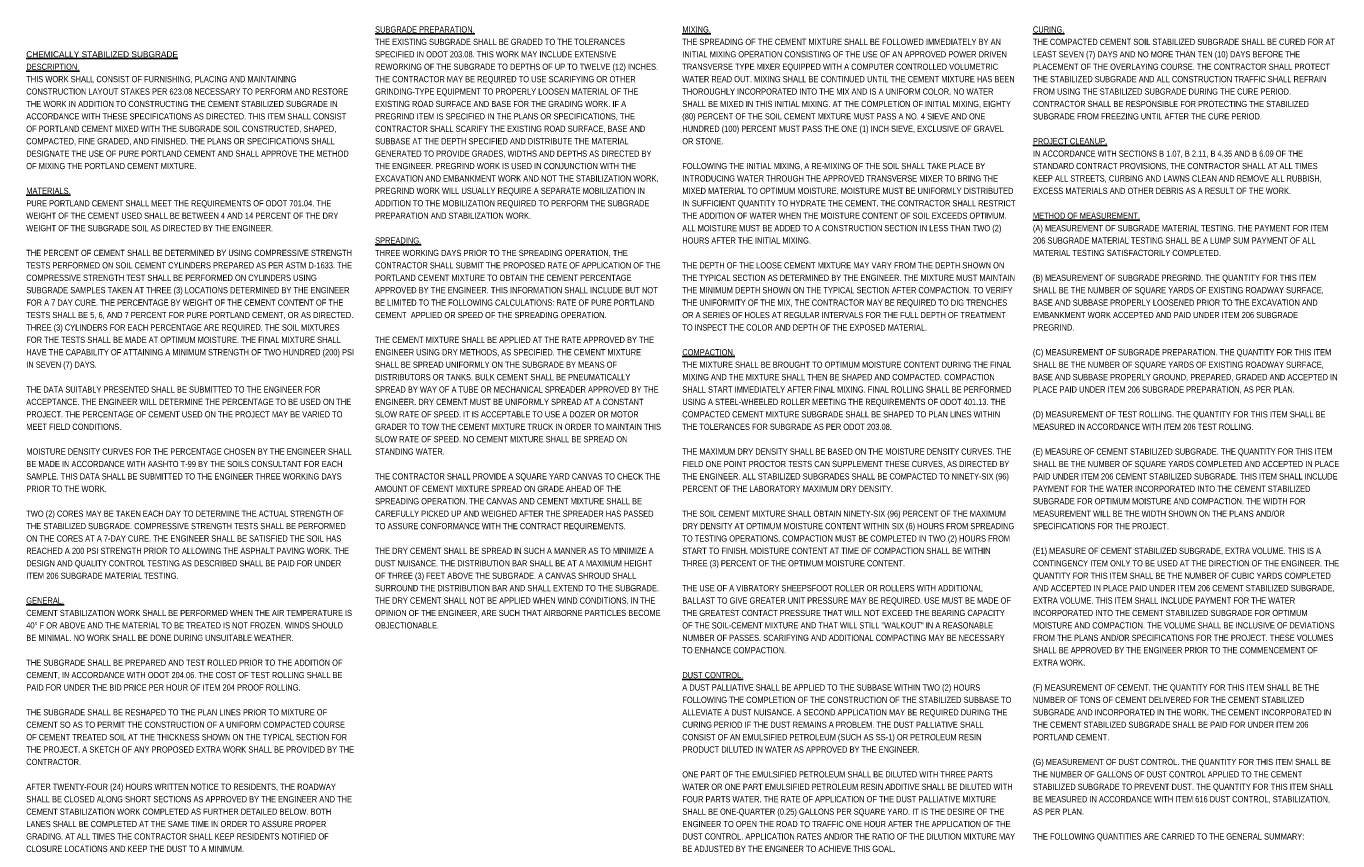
# Model space of a CAD drawing. Header units: feet. Extents: x 0 to 170, y -22 to 22.
# Tile 1 of 7: x 10 to 40, y -22 to -4. Entities that reach past the tile are written whole.
import ezdxf

# ---------------------------------------------------------------- set-up
doc = ezdxf.new("R2010")
doc.units = ezdxf.units.FT
doc.header["$LTSCALE"] = 20
doc.header["$MEASUREMENT"] = 0
doc.layers.add('0_Mview', color=7, linetype='Continuous', plot=False)
doc.styles.add('Slanted-Normal', font='font31.shx', dxfattribs={"height": 0.14})

msp = doc.modelspace()

# ---------------------------------------------------------------- texts
at = {"layer": '0_Mview', "char_height": 0.14, "attachment_point": 1, "line_spacing_factor": 1.2, "style": 'Slanted-Normal'}
for s, insert, width in [('{\\W0.9;\\LSUBGRADE PREPARATION.\\P\\lTHE EXISTING SUBGRADE SHALL BE GRADED TO THE TOLERANCES SPECIFIED IN ODOT 203.08. THIS WORK MAY INCLUDE EXTENSIVE REWORKING OF THE SUBGRADE TO DEPTHS OF UP TO TWELVE (12) INCHES. THE CONTRACTOR MAY BE REQUIRED TO USE SCARIFYING OR OTHER GRINDING-TYPE EQUIPMENT TO PROPERLY LOOSEN MATERIAL OF THE EXISTING ROAD SURFACE AND BASE FOR THE GRADING WORK. IF A PREGRIND ITEM IS SPECIFIED IN THE PLANS OR SPECIFICATIONS, THE CONTRACTOR SHALL SCARIFY THE EXISTING ROAD SURFACE, BASE AND SUBBASE AT THE DEPTH SPECIFIED AND DISTRIBUTE THE MATERIAL GENERATED TO PROVIDE GRADES, WIDTHS AND DEPTHS AS DIRECTED BY THE ENGINEER. PREGRIND WORK IS USED IN CONJUNCTION WITH THE EXCAVATION AND EMBANKMENT WORK AND NOT THE STABILIZATION WORK. PREGRIND WORK WILL USUALLY REQUIRE A SEPARATE MOBILIZATION IN ADDITION TO THE MOBILIZATION REQUIRED TO PERFORM THE SUBGRADE PREPARATION AND STABILIZATION WORK.\\P\\L\\PSPREADING.\\P\\lTHREE WORKING DAYS PRIOR TO THE SPREADING OPERATION, THE CONTRACTOR SHALL SUBMIT THE PROPOSED RATE OF APPLICATION OF THE PORTLAND CEMENT MIXTURE TO OBTAIN THE CEMENT PERCENTAGE APPROVED BY THE ENGINEER. THIS INFORMATION SHALL INCLUDE BUT NOT BE LIMITED TO THE FOLLOWING CALCULATIONS: RATE OF PURE PORTLAND CEMENT  APPLIED OR SPEED OF THE SPREADING OPERATION.\\P\\PTHE CEMENT MIXTURE SHALL BE APPLIED AT THE RATE APPROVED BY THE ENGINEER USING DRY METHODS, AS SPECIFIED. THE CEMENT MIXTURE SHALL BE SPREAD UNIFORMLY ON THE SUBGRADE BY MEANS OF DISTRIBUTORS OR TANKS. BULK CEMENT SHALL BE PNEUMATICALLY SPREAD BY WAY OF A TUBE OR MECHANICAL SPREADER APPROVED BY THE ENGINEER. DRY CEMENT MUST BE UNIFORMLY SPREAD AT A CONSTANT SLOW RATE OF SPEED. IT IS ACCEPTABLE TO USE A DOZER OR MOTOR GRADER TO TOW THE CEMENT MIXTURE TRUCK IN ORDER TO MAINTAIN THIS SLOW RATE OF SPEED. NO CEMENT MIXTURE SHALL BE SPREAD ON STANDING WATER.\\P\\PTHE CONTRACTOR SHALL PROVIDE A SQUARE YARD CANVAS TO CHECK THE AMOUNT OF CEMENT MIXTURE SPREAD ON GRADE AHEAD OF THE SPREADING OPERATION. THE CANVAS AND CEMENT MIXTURE SHALL BE CAREFULLY PICKED UP AND WEIGHED AFTER THE SPREADER HAS PASSED TO ASSURE CONFORMANCE WITH THE CONTRACT REQUIREMENTS.\\P\\P\\pxt15;THE DRY CEMENT SHALL BE SPREAD IN SUCH A MANNER AS TO MINIMIZE A DUST NUISANCE. THE DISTRIBUTION BAR SHALL BE AT A MAXIMUM HEIGHT OF THREE (3) FEET ABOVE THE SUBGRADE. A CANVAS SHROUD SHALL SURROUND THE DISTRIBUTION BAR AND SHALL EXTEND TO THE SUBGRADE. THE DRY CEMENT SHALL NOT BE APPLIED WHEN WIND CONDITIONS, IN THE OPINION OF THE ENGINEER, ARE SUCH THAT AIRBORNE PARTICLES BECOME OBJECTIONABLE.}', (18.234, -4.116), 6.44), ('{\\W0.9;\\LMIXING.\\P\\lTHE SPREADING OF THE CEMENT MIXTURE SHALL BE FOLLOWED IMMEDIATELY BY AN INITIAL MIXING OPERATION CONSISTING OF THE USE OF AN APPROVED POWER DRIVEN TRANSVERSE TYPE MIXER EQUIPPED WITH A COMPUTER CONTROLLED VOLUMETRIC WATER READ OUT. MIXING SHALL BE CONTINUED UNTIL THE CEMENT MIXTURE HAS BEEN THOROUGHLY INCORPORATED INTO THE MIX AND IS A UNIFORM COLOR. NO WATER SHALL BE MIXED IN THIS INITIAL MIXING. AT THE COMPLETION OF INITIAL MIXING, EIGHTY (80) PERCENT OF THE SOIL CEMENT MIXTURE MUST PASS A NO. 4 SIEVE AND ONE HUNDRED (100) PERCENT MUST PASS THE ONE (1) INCH SIEVE, EXCLUSIVE OF GRAVEL OR STONE.\\P\\PFOLLOWING THE INITIAL MIXING, A RE-MIXING OF THE SOIL SHALL TAKE PLACE BY INTRODUCING WATER THROUGH THE APPROVED TRANSVERSE MIXER TO BRING THE MIXED MATERIAL TO OPTIMUM MOISTURE. MOISTURE MUST BE UNIFORMLY DISTRIBUTED IN SUFFICIENT QUANTITY TO HYDRATE THE CEMENT. THE CONTRACTOR SHALL RESTRICT THE ADDITION OF WATER WHEN THE MOISTURE CONTENT OF SOIL EXCEEDS OPTIMUM. ALL MOISTURE MUST BE ADDED TO A CONSTRUCTION SECTION IN LESS THAN TWO (2) HOURS AFTER THE INITIAL MIXING.\\P\\PTHE DEPTH OF THE LOOSE CEMENT MIXTURE MAY VARY FROM THE DEPTH SHOWN ON THE TYPICAL SECTION AS DETERMINED BY THE ENGINEER. THE MIXTURE MUST MAINTAIN THE MINIMUM DEPTH SHOWN ON THE TYPICAL SECTION AFTER COMPACTION. TO VERIFY THE UNIFORMITY OF THE MIX, THE CONTRACTOR MAY BE REQUIRED TO DIG TRENCHES OR A SERIES OF HOLES AT REGULAR INTERVALS FOR THE FULL DEPTH OF TREATMENT TO INSPECT THE COLOR AND DEPTH OF THE EXPOSED MATERIAL.\\P\\L\\PCOMPACTION.\\P\\lTHE MIXTURE SHALL BE BROUGHT TO OPTIMUM MOISTURE CONTENT DURING THE FINAL MIXING AND THE MIXTURE SHALL THEN BE SHAPED AND COMPACTED. COMPACTION SHALL START IMMEDIATELY AFTER FINAL MIXING. FINAL ROLLING SHALL BE PERFORMED USING A STEEL-WHEELED ROLLER MEETING THE REQUIREMENTS OF ODOT 401.13. THE COMPACTED CEMENT MIXTURE SUBGRADE SHALL BE SHAPED TO PLAN LINES WITHIN THE TOLERANCES FOR SUBGRADE AS PER ODOT 203.08.\\P\\PTHE MAXIMUM DRY DENSITY SHALL BE BASED ON THE MOISTURE DENSITY CURVES. THE FIELD ONE POINT PROCTOR TESTS CAN SUPPLEMENT THESE CURVES, AS DIRECTED BY THE ENGINEER. ALL STABILIZED SUBGRADES SHALL BE COMPACTED TO NINETY-SIX (96) PERCENT OF THE LABORATORY MAXIMUM DRY DENSITY.\\P\\PTHE SOIL CEMENT MIXTURE SHALL OBTAIN NINETY-SIX (96) PERCENT OF THE MAXIMUM DRY DENSITY AT OPTIMUM MOISTURE CONTENT WITHIN SIX (6) HOURS FROM SPREADING TO TESTING OPERATIONS. COMPACTION MUST BE COMPLETED IN TWO (2) HOURS FROM START TO FINISH. MOISTURE CONTENT AT TIME OF COMPACTION SHALL BE WITHIN THREE (3) PERCENT OF THE OPTIMUM MOISTURE CONTENT.\\P\\PTHE USE OF A VIBRATORY SHEEPSFOOT ROLLER OR ROLLERS WITH ADDITIONAL BALLAST TO GIVE GREATER UNIT PRESSURE MAY BE REQUIRED. USE MUST BE MADE OF THE GREATEST CONTACT PRESSURE THAT WILL NOT EXCEED THE BEARING CAPACITY OF THE SOIL-CEMENT MIXTURE AND THAT WILL STILL "WALKOUT" IN A REASONABLE NUMBER OF PASSES. SCARIFYING AND ADDITIONAL COMPACTING MAY BE NECESSARY TO ENHANCE COMPACTION.\\P\\P\\LDUST CONTROL.\\P\\lA DUST PALLIATIVE SHALL BE APPLIED TO THE SUBBASE WITHIN TWO (2) HOURS FOLLOWING THE COMPLETION OF THE CONSTRUCTION OF THE STABILIZED SUBBASE TO ALLEVIATE A DUST NUISANCE. A SECOND APPLICATION MAY BE REQUIRED DURING THE CURING PERIOD IF THE DUST REMAINS A PROBLEM. THE DUST PALLIATIVE SHALL CONSIST OF AN EMULSIFIED PETROLEUM (SUCH AS SS-1) OR PETROLEUM RESIN PRODUCT DILUTED IN WATER AS APPROVED BY THE ENGINEER.\\P\\PONE PART OF THE EMULSIFIED PETROLEUM SHALL BE DILUTED WITH THREE PARTS WATER OR ONE PART EMULSIFIED PETROLEUM RESIN ADDITIVE SHALL BE DILUTED WITH FOUR PARTS WATER. THE RATE OF APPLICATION OF THE DUST PALLIATIVE MIXTURE SHALL BE ONE-QUARTER (0.25) GALLONS PER SQUARE YARD. IT IS THE DESIRE OF THE ENGINEER TO OPEN THE ROAD TO TRAFFIC ONE HOUR AFTER THE APPLICATION OF THE DUST CONTROL. APPLICATION RATES AND/OR THE RATIO OF THE DILUTION MIXTURE MAY BE ADJUSTED BY THE ENGINEER TO ACHIEVE THIS GOAL.}', (25.164, -4.116), 7.5), ('{\\W0.9;\\LCURING.\\P\\lTHE COMPACTED CEMENT SOIL STABILIZED SUBGRADE SHALL BE CURED FOR AT LEAST SEVEN (7) DAYS AND NO MORE THAN TEN (10) DAYS BEFORE THE PLACEMENT OF THE OVERLAYING COURSE. THE CONTRACTOR SHALL PROTECT THE STABILIZED SUBGRADE AND ALL CONSTRUCTION TRAFFIC SHALL REFRAIN FROM USING THE STABILIZED SUBGRADE DURING THE CURE PERIOD. CONTRACTOR SHALL BE RESPONSIBLE FOR PROTECTING THE STABILIZED SUBGRADE FROM FREEZING UNTIL AFTER THE CURE PERIOD.\\P\\L\\PPROJECT CLEANUP.\\P\\lIN ACCORDANCE WITH SECTIONS B 1.07, B 2.11, B 4.35 AND B 6.09 OF THE STANDARD CONTRACT PROVISIONS, THE CONTRACTOR SHALL AT ALL TIMES KEEP ALL STREETS, CURBING AND LAWNS CLEAN AND REMOVE ALL RUBBISH, EXCESS MATERIALS AND OTHER DEBRIS AS A RESULT OF THE WORK.\\P\\L\\PMETHOD OF MEASUREMENT.\\P\\l(A) MEASUREMENT OF SUBGRADE MATERIAL TESTING. THE PAYMENT FOR ITEM 206 SUBGRADE MATERIAL TESTING SHALL BE A LUMP SUM PAYMENT OF ALL MATERIAL TESTING SATISFACTORILY COMPLETED.\\P\\P(B) MEASUREMENT OF SUBGRADE PREGRIND. THE QUANTITY FOR THIS ITEM SHALL BE THE NUMBER OF SQUARE YARDS OF EXISTING ROADWAY SURFACE, BASE AND SUBBASE PROPERLY LOOSENED PRIOR TO THE EXCAVATION AND EMBANKMENT WORK ACCEPTED AND PAID UNDER ITEM 206 SUBGRADE PREGRIND.\\P\\P(C) MEASUREMENT OF SUBGRADE PREPARATION. THE QUANTITY FOR THIS ITEM SHALL BE THE NUMBER OF SQUARE YARDS OF EXISTING ROADWAY SURFACE, BASE AND SUBBASE PROPERLY GROUND, PREPARED, GRADED AND ACCEPTED IN PLACE PAID UNDER ITEM 206 SUBGRADE PREPARATION, AS PER PLAN.\\P\\P(D) MEASUREMENT OF TEST ROLLING. THE QUANTITY FOR THIS ITEM SHALL BE MEASURED IN ACCORDANCE WITH ITEM 206 TEST ROLLING.\\P\\P(E) MEASURE OF CEMENT STABILIZED SUBGRADE. THE QUANTITY FOR THIS ITEM SHALL BE THE NUMBER OF SQUARE YARDS COMPLETED AND ACCEPTED IN PLACE PAID UNDER ITEM 206 CEMENT STABILIZED SUBGRADE. THIS ITEM SHALL INCLUDE PAYMENT FOR THE WATER INCORPORATED INTO THE CEMENT STABILIZED SUBGRADE FOR OPTIMUM MOISTURE AND COMPACTION. THE WIDTH FOR MEASUREMENT WILL BE THE WIDTH SHOWN ON THE PLANS AND/OR SPECIFICATIONS FOR THE PROJECT.\\P\\P(E1) MEASURE OF CEMENT STABILIZED SUBGRADE, EXTRA VOLUME. THIS IS A CONTINGENCY ITEM ONLY TO BE USED AT THE DIRECTION OF THE ENGINEER. THE QUANTITY FOR THIS ITEM SHALL BE THE NUMBER OF CUBIC YARDS COMPLETED AND ACCEPTED IN PLACE PAID UNDER ITEM 206 CEMENT STABILIZED SUBGRADE, EXTRA VOLUME. THIS ITEM SHALL INCLUDE PAYMENT FOR THE WATER INCORPORATED INTO THE CEMENT STABILIZED SUBGRADE FOR OPTIMUM MOISTURE AND COMPACTION. THE VOLUME SHALL BE INCLUSIVE OF DEVIATIONS FROM THE PLANS AND/OR SPECIFICATIONS FOR THE PROJECT. THESE VOLUMES SHALL BE APPROVED BY THE ENGINEER PRIOR TO THE COMMENCEMENT OF EXTRA WORK.\\P\\P(F) MEASUREMENT OF CEMENT. THE QUANTITY FOR THIS ITEM SHALL BE THE NUMBER OF TONS OF CEMENT DELIVERED FOR THE CEMENT STABILIZED SUBGRADE AND INCORPORATED IN THE WORK. THE CEMENT INCORPORATED IN THE CEMENT STABILIZED SUBGRADE SHALL BE PAID FOR UNDER ITEM 206 PORTLAND CEMENT.\\P\\P(G) MEASUREMENT OF DUST CONTROL. THE QUANTITY FOR THIS ITEM SHALL BE THE NUMBER OF GALLONS OF DUST CONTROL APPLIED TO THE CEMENT STABILIZED SUBGRADE TO PREVENT DUST. THE QUANTITY FOR THIS ITEM SHALL BE MEASURED IN ACCORDANCE WITH ITEM 616 DUST CONTROL, STABILIZATION, AS PER PLAN.\\P\\PTHE FOLLOWING QUANTITIES ARE CARRIED TO THE GENERAL SUMMARY:\\P\\PITEM 206 - CEMENT^I^I^I^I^I^I\\L114 TON\\l\\PITEM 206 - CURING COAT^I^I^I^I^I\\L3,831 SY\\P\\lITEM 206 - MIXTURE DESIGN FOR\\PCHEMICALLY STABILIZED SOIL^I^I^I^I^I\\LLS}', (33.074, -4.116), 6.89), ('{\\LCHEMICALLY STABILIZED SUBGRADE}', (10.364, -4.676), 7.38), ('{\\W0.9;\\LDESCRIPTION.\\P\\lTHIS WORK SHALL CONSIST OF FURNISHING, PLACING AND MAINTAINING CONSTRUCTION LAYOUT STAKES PER 623.08 NECESSARY TO PERFORM AND RESTORE THE WORK IN ADDITION TO CONSTRUCTING THE CEMENT STABILIZED SUBGRADE IN ACCORDANCE WITH THESE SPECIFICATIONS AS DIRECTED. THIS ITEM SHALL CONSIST OF PORTLAND CEMENT MIXED WITH THE SUBGRADE SOIL CONSTRUCTED, SHAPED, COMPACTED, FINE GRADED, AND FINISHED. THE PLANS OR SPECIFICATIONS SHALL DESIGNATE THE USE OF PURE PORTLAND CEMENT AND SHALL APPROVE THE METHOD OF MIXING THE PORTLAND CEMENT MIXTURE.\\P\\P\\LMATERIALS.\\P\\lPURE PORTLAND CEMENT SHALL MEET THE REQUIREMENTS OF ODOT 701.04. THE WEIGHT OF THE CEMENT USED SHALL BE BETWEEN 4 AND 14 PERCENT OF THE DRY WEIGHT OF THE SUBGRADE SOIL AS DIRECTED BY THE ENGINEER.\\P\\PTHE PERCENT OF CEMENT SHALL BE DETERMINED BY USING COMPRESSIVE STRENGTH TESTS PERFORMED ON SOIL CEMENT CYLINDERS PREPARED AS PER ASTM D-1633. THE COMPRESSIVE STRENGTH TEST SHALL BE PERFORMED ON CYLINDERS USING SUBGRADE SAMPLES TAKEN AT THREE (3) LOCATIONS DETERMINED BY THE ENGINEER FOR A 7 DAY CURE. THE PERCENTAGE BY WEIGHT OF THE CEMENT CONTENT OF THE TESTS SHALL BE 5, 6, AND 7 PERCENT FOR PURE PORTLAND CEMENT, OR AS DIRECTED. THREE (3) CYLINDERS FOR EACH PERCENTAGE ARE REQUIRED. THE SOIL MIXTURES FOR THE TESTS SHALL BE MADE AT OPTIMUM MOISTURE. THE FINAL MIXTURE SHALL HAVE THE CAPABILITY OF ATTAINING A MINIMUM STRENGTH OF TWO HUNDRED (200) PSI IN SEVEN (7) DAYS.\\P\\PTHE DATA SUITABLY PRESENTED SHALL BE SUBMITTED TO THE ENGINEER FOR ACCEPTANCE. THE ENGINEER WILL DETERMINE THE PERCENTAGE TO BE USED ON THE PROJECT. THE PERCENTAGE OF CEMENT USED ON THE PROJECT MAY BE VARIED TO MEET FIELD CONDITIONS.\\P\\PMOISTURE DENSITY CURVES FOR THE PERCENTAGE CHOSEN BY THE ENGINEER SHALL BE MADE IN ACCORDANCE WITH AASHTO T-99 BY THE SOILS CONSULTANT FOR EACH SAMPLE. THIS DATA SHALL BE SUBMITTED TO THE ENGINEER THREE WORKING DAYS PRIOR TO THE WORK.\\P\\PTWO (2) CORES MAY BE TAKEN EACH DAY TO DETERMINE THE ACTUAL STRENGTH OF THE STABILIZED SUBGRADE. COMPRESSIVE STRENGTH TESTS SHALL BE PERFORMED ON THE CORES AT A 7-DAY CURE. THE ENGINEER SHALL BE SATISFIED THE SOIL HAS REACHED A 200 PSI STRENGTH PRIOR TO ALLOWING THE ASPHALT PAVING WORK. THE DESIGN AND QUALITY CONTROL TESTING AS DESCRIBED SHALL BE PAID FOR UNDER ITEM 206 SUBGRADE MATERIAL TESTING.\\P\\L\\PGENERAL.\\P\\lCEMENT STABILIZATION WORK SHALL BE PERFORMED WHEN THE AIR TEMPERATURE IS 40%%D F OR ABOVE AND THE MATERIAL TO BE TREATED IS NOT FROZEN. WINDS SHOULD BE MINIMAL. NO WORK SHALL BE DONE DURING UNSUITABLE WEATHER.\\P\\PTHE SUBGRADE SHALL BE PREPARED AND TEST ROLLED PRIOR TO THE ADDITION OF CEMENT, IN ACCORDANCE WITH ODOT 204.06. THE COST OF TEST ROLLING SHALL BE PAID FOR UNDER THE BID PRICE PER HOUR OF ITEM 204 PROOF ROLLING.\\P\\PTHE SUBGRADE SHALL BE RESHAPED TO THE PLAN LINES PRIOR TO MIXTURE OF CEMENT SO AS TO PERMIT THE CONSTRUCTION OF A UNIFORM COMPACTED COURSE OF CEMENT TREATED SOIL AT THE THICKNESS SHOWN ON THE TYPICAL SECTION FOR THE PROJECT. A SKETCH OF ANY PROPOSED EXTRA WORK SHALL BE PROVIDED BY THE CONTRACTOR.\\P\\PAFTER TWENTY-FOUR (24) HOURS WRITTEN NOTICE TO RESIDENTS, THE ROADWAY SHALL BE CLOSED ALONG SHORT SECTIONS AS APPROVED BY THE ENGINEER AND THE CEMENT STABILIZATION WORK COMPLETED AS FURTHER DETAILED BELOW. BOTH LANES SHALL BE COMPLETED AT THE SAME TIME IN ORDER TO ASSURE PROPER GRADING. AT ALL TIMES THE CONTRACTOR SHALL KEEP RESIDENTS NOTIFIED OF CLOSURE LOCATIONS AND KEEP THE DUST TO A MINIMUM.}', (10.364, -4.956), 7.38)]:
    msp.add_mtext(s, dxfattribs=dict(at, insert=insert, width=width))

doc.saveas('drawing.dxf')
